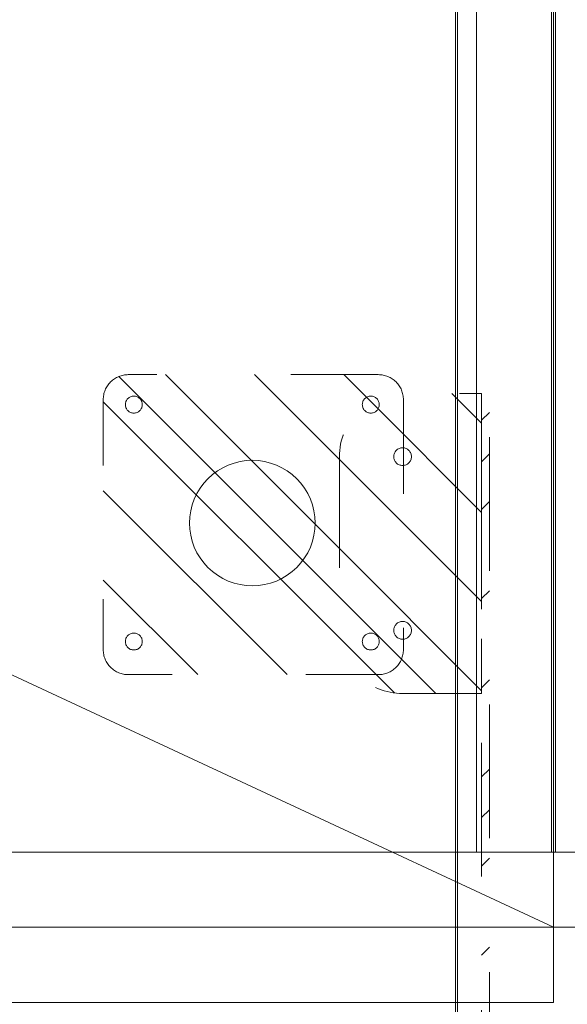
# Model space of a CAD drawing. Header units: inches. Extents: x -416 to -272, y -73 to 47.
# Tile 101 of 206: x -349 to -344, y -2 to 8. Entities that reach past the tile are written whole.
import ezdxf

# ---------------------------------------------------------------- set-up
doc = ezdxf.new("R2010")
doc.units = ezdxf.units.IN
doc.header["$LTSCALE"] = 32
doc.header["$MEASUREMENT"] = 0
doc.linetypes.add('Dash Style-1', pattern=[0.083328, 0.041656, -0.041672])
for name, color, linetype, lineweight in [('DashLine', 7, 'Continuous', 13), ('DashLineFill', 7, 'Dash Style-1', 13), ('Drawing', 7, 'Continuous', 18), ('Metal-DesktopScreen', 7, 'Continuous', 13), ('None', 7, 'Continuous', 18), ('SolidLine', 7, 'Continuous', 15)]:
    doc.layers.add(name, color=color, linetype=linetype, lineweight=lineweight)
pattern_1 = [(45, (0, 0), (-1.613, 1.9357), []), (45, (-1.0608, 1.0608), (-0.472346, 0.416761), [])]

# ---------------------------------------------------------------- blocks, each defined once
blk = doc.blocks.new('Group-13')
at = {"layer": 'SolidLine', "flags": 128}
for points in [[(0, 0), (0.748, 0), (0.748, -17.9921), (0, -17.9921)], [(0, 0), (47.9921, 0), (47.9921, -17.9921), (0, -17.9921)], [(0.748, -0.0197), (47.2441, -0.0197), (47.2441, -0.7677), (0.748, -0.7677)]]:
    blk.add_lwpolyline(points, close=True, dxfattribs=at)
blk = doc.blocks.new('Group-14')
at = {"layer": 'None'}
blk.add_blockref('Group-13', (0, 0), dxfattribs=at)
blk = doc.blocks.new('SL Leg Credenza (2D)-2')
at = {"layer": 'None'}
blk.add_blockref('Group-14', (0, 0), dxfattribs=at)
at = {"layer": 'Drawing', "color": 0, "flags": 1}
for tag in ['Tag', 'Catalog', 'Option1', 'Option2', 'Option3', 'Option4', 'Option5', 'Option6', 'Option7', 'Option8', 'Option9', 'Option10', 'Option11', 'Option12', 'Custom', 'FinishGroup', 'Discount', 'Item2', 'Item3', 'Item6', 'Item8', 'Item9', 'Item10', 'Item12', 'Item13', 'Item16', 'Item18', 'Item19', 'Item20', 'Item21', 'Item22', 'Item23', 'Item24', 'Item25', 'Item1', 'Item4', 'Item5', 'Item7', 'Item11', 'Item14', 'Item15', 'Item17']:
    blk.add_attdef(tag, (-12.8741, 13.4932), '', height=0.00709, dxfattribs=at)
blk = doc.blocks.new('Slate-CredenzaFoot (2D)')
at = {"layer": 'DashLineFill', "linetype": 'Continuous', "lineweight": 13}
h = blk.add_hatch(dxfattribs=at)
h.set_pattern_fill('Steel', color=253, style=0, pattern_type=2)
h.set_pattern_definition(pattern_1)
edge = h.paths.add_edge_path()
edge.add_arc((-1.2462, 1.2461), 0.25, 90, 180, ccw=False)
edge.add_line((-1.2462, 1.4961), (1.2459, 1.4961))
edge.add_arc((1.2459, 1.2461), 0.25, 0, 90, ccw=False)
edge.add_line((1.4959, 1.2461), (1.4959, -1.2461))
edge.add_arc((1.2459, -1.2461), 0.25, -90, 0, ccw=False)
edge.add_line((1.2459, -1.4961), (-1.2462, -1.4961))
edge.add_arc((-1.2462, -1.2461), 0.25, 180, 270, ccw=False)
edge.add_line((-1.4962, -1.2461), (-1.4962, 1.2461))
at = {"layer": 'DashLine', "flags": 128}
blk.add_lwpolyline([(-0.0158, 0.616), (0.0456, 0.613), (0.1063, 0.604), (0.1659, 0.5891), (0.2238, 0.5684), (0.2793, 0.5421), (0.332, 0.5105), (0.3813, 0.4739), (0.4268, 0.4327), (0.4681, 0.3871), (0.5047, 0.3378), (0.5363, 0.2851), (0.5625, 0.2296), (0.5832, 0.1717), (0.5982, 0.1121), (0.6072, 0.0514), (0.6102, -0.01), (0.6072, -0.0713), (0.5982, -0.1321), (0.5832, -0.1917), (0.5625, -0.2495), (0.5363, -0.3051), (0.5047, -0.3578), (0.4681, -0.4071), (0.4268, -0.4526), (0.3813, -0.4939), (0.332, -0.5305), (0.2793, -0.562), (0.2238, -0.5883), (0.1659, -0.609), (0.1063, -0.6239), (0.0456, -0.6329), (-0.0158, -0.636), (-0.0772, -0.6329), (-0.1379, -0.6239), (-0.1975, -0.609), (-0.2554, -0.5883), (-0.3109, -0.562), (-0.3636, -0.5305), (-0.4129, -0.4939), (-0.4584, -0.4526), (-0.4997, -0.4071), (-0.5363, -0.3578), (-0.5679, -0.3051), (-0.5941, -0.2495), (-0.6148, -0.1917), (-0.6298, -0.1321), (-0.6388, -0.0713), (-0.6418, -0.01), (-0.6388, 0.0514), (-0.6298, 0.1121), (-0.6148, 0.1717), (-0.5941, 0.2296), (-0.5679, 0.2851), (-0.5363, 0.3378), (-0.4997, 0.3871), (-0.4584, 0.4327), (-0.4129, 0.4739), (-0.3636, 0.5105), (-0.3109, 0.5421), (-0.2554, 0.5684), (-0.1975, 0.5891), (-0.1379, 0.604), (-0.0772, 0.613)], close=True, dxfattribs=at)
at = {"layer": 'DashLineFill', "flags": 128}
blk.add_lwpolyline([(-1.4962, 1.2461, -0.414214), (-1.2462, 1.4961), (1.2459, 1.4961, -0.414214), (1.4959, 1.2461), (1.4959, -1.2461, -0.414214), (1.2459, -1.4961), (-1.2462, -1.4961, -0.414214), (-1.4962, -1.2461)], format="xyb", close=True, dxfattribs=at)
at = {"layer": 'SolidLine', "flags": 128}
for points in [[(-1.1969, 1.0865), (-1.2052, 1.0869), (-1.2134, 1.0881), (-1.2215, 1.0901), (-1.2293, 1.0929), (-1.2368, 1.0965), (-1.2439, 1.1007), (-1.2506, 1.1057), (-1.2568, 1.1113), (-1.2623, 1.1174), (-1.2673, 1.1241), (-1.2716, 1.1312), (-1.2751, 1.1387), (-1.2779, 1.1466), (-1.2799, 1.1546), (-1.2811, 1.1628), (-1.2816, 1.1711), (-1.2811, 1.1794), (-1.2799, 1.1876), (-1.2779, 1.1957), (-1.2751, 1.2035), (-1.2716, 1.211), (-1.2673, 1.2182), (-1.2623, 1.2248), (-1.2568, 1.231), (-1.2506, 1.2366), (-1.2439, 1.2415), (-1.2368, 1.2458), (-1.2293, 1.2493), (-1.2215, 1.2521), (-1.2134, 1.2541), (-1.2052, 1.2554), (-1.1969, 1.2558), (-1.1886, 1.2554), (-1.1804, 1.2541), (-1.1723, 1.2521), (-1.1645, 1.2493), (-1.157, 1.2458), (-1.1499, 1.2415), (-1.1432, 1.2366), (-1.1371, 1.231), (-1.1315, 1.2248), (-1.1265, 1.2182), (-1.1223, 1.211), (-1.1187, 1.2035), (-1.1159, 1.1957), (-1.1139, 1.1876), (-1.1127, 1.1794), (-1.1123, 1.1711), (-1.1127, 1.1628), (-1.1139, 1.1546), (-1.1159, 1.1466), (-1.1187, 1.1387), (-1.1223, 1.1312), (-1.1265, 1.1241), (-1.1315, 1.1174), (-1.1371, 1.1113), (-1.1432, 1.1057), (-1.1499, 1.1007), (-1.157, 1.0965), (-1.1645, 1.0929), (-1.1723, 1.0901), (-1.1804, 1.0881), (-1.1886, 1.0869)], [(1.1653, 1.0865), (1.157, 1.0869), (1.1488, 1.0881), (1.1407, 1.0901), (1.1329, 1.0929), (1.1254, 1.0965), (1.1183, 1.1007), (1.1116, 1.1057), (1.1054, 1.1113), (1.0999, 1.1174), (1.0949, 1.1241), (1.0906, 1.1312), (1.0871, 1.1387), (1.0843, 1.1466), (1.0823, 1.1546), (1.0811, 1.1628), (1.0807, 1.1711), (1.0811, 1.1794), (1.0823, 1.1876), (1.0843, 1.1957), (1.0871, 1.2035), (1.0906, 1.211), (1.0949, 1.2182), (1.0999, 1.2248), (1.1054, 1.231), (1.1116, 1.2366), (1.1183, 1.2415), (1.1254, 1.2458), (1.1329, 1.2493), (1.1407, 1.2521), (1.1488, 1.2541), (1.157, 1.2554), (1.1653, 1.2558), (1.1736, 1.2554), (1.1818, 1.2541), (1.1899, 1.2521), (1.1977, 1.2493), (1.2052, 1.2458), (1.2123, 1.2415), (1.219, 1.2366), (1.2252, 1.231), (1.2307, 1.2248), (1.2357, 1.2182), (1.24, 1.211), (1.2435, 1.2035), (1.2463, 1.1957), (1.2483, 1.1876), (1.2495, 1.1794), (1.2499, 1.1711), (1.2495, 1.1628), (1.2483, 1.1546), (1.2463, 1.1466), (1.2435, 1.1387), (1.24, 1.1312), (1.2357, 1.1241), (1.2307, 1.1174), (1.2252, 1.1113), (1.219, 1.1057), (1.2123, 1.1007), (1.2052, 1.0965), (1.1977, 1.0929), (1.1899, 1.0901), (1.1818, 1.0881), (1.1736, 1.0869)], [(-1.1969, -1.2757), (-1.2052, -1.2753), (-1.2134, -1.2741), (-1.2215, -1.2721), (-1.2293, -1.2693), (-1.2368, -1.2657), (-1.2439, -1.2615), (-1.2506, -1.2565), (-1.2568, -1.2509), (-1.2623, -1.2448), (-1.2673, -1.2381), (-1.2716, -1.231), (-1.2751, -1.2235), (-1.2779, -1.2156), (-1.2799, -1.2076), (-1.2811, -1.1994), (-1.2816, -1.1911), (-1.2811, -1.1828), (-1.2799, -1.1746), (-1.2779, -1.1665), (-1.2751, -1.1587), (-1.2716, -1.1512), (-1.2673, -1.1441), (-1.2623, -1.1374), (-1.2568, -1.1312), (-1.2506, -1.1256), (-1.2439, -1.1207), (-1.2368, -1.1164), (-1.2293, -1.1129), (-1.2215, -1.1101), (-1.2134, -1.1081), (-1.2052, -1.1068), (-1.1969, -1.1064), (-1.1886, -1.1068), (-1.1804, -1.1081), (-1.1723, -1.1101), (-1.1645, -1.1129), (-1.157, -1.1164), (-1.1499, -1.1207), (-1.1432, -1.1256), (-1.1371, -1.1312), (-1.1315, -1.1374), (-1.1265, -1.1441), (-1.1223, -1.1512), (-1.1187, -1.1587), (-1.1159, -1.1665), (-1.1139, -1.1746), (-1.1127, -1.1828), (-1.1123, -1.1911), (-1.1127, -1.1994), (-1.1139, -1.2076), (-1.1159, -1.2156), (-1.1187, -1.2235), (-1.1223, -1.231), (-1.1265, -1.2381), (-1.1315, -1.2448), (-1.1371, -1.2509), (-1.1432, -1.2565), (-1.1499, -1.2615), (-1.157, -1.2657), (-1.1645, -1.2693), (-1.1723, -1.2721), (-1.1804, -1.2741), (-1.1886, -1.2753)], [(1.1653, -1.2757), (1.157, -1.2753), (1.1488, -1.2741), (1.1407, -1.2721), (1.1329, -1.2693), (1.1254, -1.2657), (1.1183, -1.2615), (1.1116, -1.2565), (1.1054, -1.2509), (1.0999, -1.2448), (1.0949, -1.2381), (1.0906, -1.231), (1.0871, -1.2235), (1.0843, -1.2156), (1.0823, -1.2076), (1.0811, -1.1994), (1.0807, -1.1911), (1.0811, -1.1828), (1.0823, -1.1746), (1.0843, -1.1665), (1.0871, -1.1587), (1.0906, -1.1512), (1.0949, -1.1441), (1.0999, -1.1374), (1.1054, -1.1312), (1.1116, -1.1256), (1.1183, -1.1207), (1.1254, -1.1164), (1.1329, -1.1129), (1.1407, -1.1101), (1.1488, -1.1081), (1.157, -1.1068), (1.1653, -1.1064), (1.1736, -1.1068), (1.1818, -1.1081), (1.1899, -1.1101), (1.1977, -1.1129), (1.2052, -1.1164), (1.2123, -1.1207), (1.219, -1.1256), (1.2252, -1.1312), (1.2307, -1.1374), (1.2357, -1.1441), (1.24, -1.1512), (1.2435, -1.1587), (1.2463, -1.1665), (1.2483, -1.1746), (1.2495, -1.1828), (1.2499, -1.1911), (1.2495, -1.1994), (1.2483, -1.2076), (1.2463, -1.2156), (1.2435, -1.2235), (1.24, -1.231), (1.2357, -1.2381), (1.2307, -1.2448), (1.2252, -1.2509), (1.219, -1.2565), (1.2123, -1.2615), (1.2052, -1.2657), (1.1977, -1.2693), (1.1899, -1.2721), (1.1818, -1.2741), (1.1736, -1.2753)]]:
    blk.add_lwpolyline(points, close=True, dxfattribs=at)
blk = doc.blocks.new('Group-18')
at = {"layer": 'SolidLine', "flags": 128}
for points in [[(0, 0), (47.9921, 0), (47.9921, -17.9921), (0, -17.9921)], [(47.2441, 0), (47.9921, 0), (47.9921, -17.9921), (47.2441, -17.9921)], [(0.748, -0.0197), (47.2441, -0.0197), (47.2441, -0.7677), (0.748, -0.7677)]]:
    blk.add_lwpolyline(points, close=True, dxfattribs=at)
at = {"layer": 'None', "color": 7}
blk.add_blockref('Slate-CredenzaFoot (2D)', (43.9764, -2.9921), dxfattribs=at)
blk = doc.blocks.new('Group-19')
at = {"layer": 'None'}
blk.add_blockref('Group-18', (0, 0), dxfattribs=at)
blk = doc.blocks.new('SL Leg Credenza (2D)-3')
at = {"layer": 'None'}
blk.add_blockref('Group-19', (0, 0), dxfattribs=at)
at = {"layer": 'Drawing', "color": 0, "flags": 1}
for tag in ['Tag', 'Catalog', 'Option1', 'Option2', 'Option3', 'Option4', 'Option5', 'Option6', 'Option7', 'Option8', 'Option9', 'Option10', 'Option11', 'Option12', 'Custom', 'FinishGroup', 'Discount', 'Item2', 'Item3', 'Item6', 'Item8', 'Item9', 'Item10', 'Item12', 'Item13', 'Item16', 'Item18', 'Item19', 'Item20', 'Item21', 'Item22', 'Item23', 'Item24', 'Item25', 'Item1', 'Item4', 'Item5', 'Item7', 'Item11', 'Item14', 'Item15', 'Item17']:
    blk.add_attdef(tag, (-5.4304, 13.4932), '', height=0.00709, dxfattribs=at)
blk = doc.blocks.new('G1_METAL_SCREEN_END_LEFT (2D)')
at = {"layer": 'DashLineFill', "linetype": 'Continuous', "lineweight": 13}
h = blk.add_hatch(dxfattribs=at)
h.set_pattern_fill('Steel', color=253, style=0, pattern_type=2)
h.set_pattern_definition(pattern_1)
edge = h.paths.add_edge_path()
edge.add_line((-0.0469, 0.0787), (-0.0469, 0.1575))
edge.add_arc((-0.0469, 0.0469), 0.1106, 90, 180)
edge.add_line((-0.1575, 0.0469), (-0.1575, -14.8031))
edge.add_line((-0.1575, -14.8031), (-0.0787, -14.8031))
edge.add_line((-0.0787, -14.8031), (-0.0787, 0.0469))
edge.add_arc((-0.0469, 0.0469), 0.0319, 90, 180, ccw=False)
at = {"layer": 'DashLineFill', "flags": 128}
blk.add_lwpolyline([(-0.0469, 0.0787), (-0.0469, 0.1575, 0.414214), (-0.1575, 0.0469), (-0.1575, -14.8031), (-0.0787, -14.8031), (-0.0787, 0.0469, -0.414214)], format="xyb", close=True, dxfattribs=at)
blk = doc.blocks.new('G1_METAL_SCREEN_BRACKET (2D)')
at = {"layer": 'DashLineFill', "linetype": 'Continuous', "lineweight": 13}
h = blk.add_hatch(dxfattribs=at)
h.set_pattern_fill('Steel', color=253, style=0, pattern_type=2)
h.set_pattern_definition(pattern_1)
edge = h.paths.add_edge_path()
edge.add_line((1.4961, -0.7087), (1.4961, 0.0787))
edge.add_line((1.4961, 0.0787), (-1.4961, 0.0787))
edge.add_line((-1.4961, 0.0787), (-1.4961, -0.7087))
edge.add_arc((-0.8661, -0.7087), 0.6299, 180, 270)
edge.add_line((-0.8661, -1.3386), (0.8661, -1.3386))
edge.add_arc((0.8661, -0.7087), 0.6299, 270, 360)
edge.add_line((1.4961, -0.7087), (1.4961, -0.7087))
at = {"layer": 'DashLineFill', "flags": 128}
blk.add_lwpolyline([(1.4961, -0.7087), (1.4961, 0.0787), (-1.4961, 0.0787), (-1.4961, -0.7087, 0.414214), (-0.8661, -1.3386), (0.8661, -1.3386, 0.414214), (1.4961, -0.7087)], format="xyb", close=True, dxfattribs=at)
at = {"layer": 'SolidLine', "flags": 128}
for points in [[(-0.7776, -0.7087), (-0.778, -0.7173), (-0.7793, -0.7259), (-0.7814, -0.7344), (-0.7843, -0.7426), (-0.788, -0.7504), (-0.7925, -0.7579), (-0.7977, -0.7649), (-0.8035, -0.7713), (-0.8099, -0.7771), (-0.8169, -0.7823), (-0.8244, -0.7868), (-0.8322, -0.7905), (-0.8404, -0.7934), (-0.8489, -0.7955), (-0.8575, -0.7968), (-0.8661, -0.7972), (-0.8748, -0.7968), (-0.8834, -0.7955), (-0.8919, -0.7934), (-0.9, -0.7905), (-0.9079, -0.7868), (-0.9154, -0.7823), (-0.9223, -0.7771), (-0.9288, -0.7713), (-0.9346, -0.7649), (-0.9398, -0.7579), (-0.9443, -0.7504), (-0.948, -0.7426), (-0.9509, -0.7344), (-0.953, -0.7259), (-0.9543, -0.7173), (-0.9547, -0.7087), (-0.9543, -0.7), (-0.953, -0.6914), (-0.9509, -0.6829), (-0.948, -0.6748), (-0.9443, -0.6669), (-0.9398, -0.6594), (-0.9346, -0.6525), (-0.9288, -0.646), (-0.9223, -0.6402), (-0.9154, -0.635), (-0.9079, -0.6305), (-0.9, -0.6268), (-0.8919, -0.6239), (-0.8834, -0.6218), (-0.8748, -0.6205), (-0.8661, -0.6201), (-0.8575, -0.6205), (-0.8489, -0.6218), (-0.8404, -0.6239), (-0.8322, -0.6268), (-0.8244, -0.6305), (-0.8169, -0.635), (-0.8099, -0.6402), (-0.8035, -0.646), (-0.7977, -0.6525), (-0.7925, -0.6594), (-0.788, -0.6669), (-0.7843, -0.6748), (-0.7814, -0.6829), (-0.7793, -0.6914), (-0.778, -0.7)], [(0.9547, -0.7087), (0.9543, -0.7173), (0.953, -0.7259), (0.9509, -0.7344), (0.948, -0.7426), (0.9443, -0.7504), (0.9398, -0.7579), (0.9346, -0.7649), (0.9288, -0.7713), (0.9223, -0.7771), (0.9154, -0.7823), (0.9079, -0.7868), (0.9, -0.7905), (0.8919, -0.7934), (0.8834, -0.7955), (0.8748, -0.7968), (0.8661, -0.7972), (0.8575, -0.7968), (0.8489, -0.7955), (0.8404, -0.7934), (0.8322, -0.7905), (0.8244, -0.7868), (0.8169, -0.7823), (0.8099, -0.7771), (0.8035, -0.7713), (0.7977, -0.7649), (0.7925, -0.7579), (0.788, -0.7504), (0.7843, -0.7426), (0.7814, -0.7344), (0.7793, -0.7259), (0.778, -0.7173), (0.7776, -0.7087), (0.778, -0.7), (0.7793, -0.6914), (0.7814, -0.6829), (0.7843, -0.6748), (0.788, -0.6669), (0.7925, -0.6594), (0.7977, -0.6525), (0.8035, -0.646), (0.8099, -0.6402), (0.8169, -0.635), (0.8244, -0.6305), (0.8322, -0.6268), (0.8404, -0.6239), (0.8489, -0.6218), (0.8575, -0.6205), (0.8661, -0.6201), (0.8748, -0.6205), (0.8834, -0.6218), (0.8919, -0.6239), (0.9, -0.6268), (0.9079, -0.6305), (0.9154, -0.635), (0.9223, -0.6402), (0.9288, -0.646), (0.9346, -0.6525), (0.9398, -0.6594), (0.9443, -0.6669), (0.948, -0.6748), (0.9509, -0.6829), (0.953, -0.6914), (0.9543, -0.7)]]:
    blk.add_lwpolyline(points, close=True, dxfattribs=at)
blk = doc.blocks.new('Group-24')
at = {"layer": 'Metal-DesktopScreen', "color": 7}
blk.add_blockref('G1_METAL_SCREEN_END_LEFT (2D)', (0, 0), dxfattribs=at)
at = {"layer": 'Metal-DesktopScreen', "color": 7, "rotation": 90}
blk.add_blockref('G1_METAL_SCREEN_BRACKET (2D)', (0, -13.3071), dxfattribs=at)
blk = doc.blocks.new('Group-25')
at = {"layer": 'None'}
blk.add_blockref('Group-24', (0, 0), dxfattribs=at)
blk = doc.blocks.new('SL Desktop Screen (2D)-2')
at = {"layer": 'None'}
blk.add_blockref('Group-25', (0, 0), dxfattribs=at)
at = {"layer": 'Drawing', "color": 0, "flags": 1}
for tag in ['Tag', 'Catalog', 'Option1', 'Option2', 'Option3', 'Option4', 'Option5', 'Option6', 'Option7', 'Option8', 'Option9', 'Option10', 'Option11', 'Option12', 'Custom', 'FinishGroup', 'Discount', 'Item2', 'Item3', 'Item6', 'Item8', 'Item9', 'Item10', 'Item12', 'Item13', 'Item16', 'Item18', 'Item19', 'Item20', 'Item21', 'Item22', 'Item23', 'Item24', 'Item25', 'Item1', 'Item4', 'Item5', 'Item7', 'Item11', 'Item14', 'Item15', 'Item17']:
    blk.add_attdef(tag, (-55.1155, 3.8569), '', height=0.00709, dxfattribs=at)
blk = doc.blocks.new('Group-88')
at = {"layer": 'SolidLine', "flags": 128}
blk.add_lwpolyline([(1.1142, -30), (1.1142, -2.5591), (1.1339, -2.5591), (1.1339, -30)], close=True, dxfattribs=at)
blk = doc.blocks.new('Group-96')
at = {"layer": 'DashLine', "flags": 128}
blk.add_lwpolyline([(1.1142, -2.5591), (70.8937, -2.5591), (70.8937, -30), (1.1142, -30)], close=True, dxfattribs=at)
at = {"layer": 'SolidLine', "flags": 128}
blk.add_lwpolyline([(1.1142, -2.5591), (70.8937, -2.5591), (70.8937, -30), (1.1142, -30)], close=True, dxfattribs=at)
at = {"layer": 'None'}
blk.add_blockref('Group-88', (0, 0), dxfattribs=at)
blk = doc.blocks.new('Group-97')
at = {"layer": 'DashLine'}
blk.add_line((0.1575, -12.0079), (16.3301, -19.5493), dxfattribs=at)
at = {"layer": 'SolidLine', "flags": 128}
blk.add_lwpolyline([(0.1575, -11.2598), (18.002, -11.2598), (18.002, -12.0079), (0.1575, -12.0079)], close=True, dxfattribs=at)
blk = doc.blocks.new('Group-99')
at = {"layer": 'None'}
for name in ['Group-97', 'Group-96']:
    blk.add_blockref(name, (0, 0), dxfattribs=at)
blk = doc.blocks.new('SL Credenza Desk (2D)-2')
at = {"layer": 'None'}
blk.add_blockref('Group-99', (0, 0), dxfattribs=at)
at = {"layer": 'Drawing', "color": 0, "flags": 1}
for tag in ['Tag', 'Catalog', 'Option1', 'Option2', 'Option3', 'Option4', 'Option5', 'Option6', 'Option7', 'Option8', 'Option9', 'Option10', 'Option11', 'Option12', 'Custom', 'FinishGroup', 'Discount', 'Item2', 'Item3', 'Item6', 'Item9', 'Item10', 'Item12', 'Item13', 'Item16', 'Item19', 'Item20', 'Item21', 'Item22', 'Item23', 'Item24', 'Item25', 'Item8', 'Item18', 'Item1', 'Item4', 'Item5', 'Item7', 'Item11', 'Item14', 'Item15', 'Item17']:
    blk.add_attdef(tag, (-56.2887, 1.4853), '', height=0.00709, dxfattribs=at)
blk = doc.blocks.new('Group-100')
at = {"layer": 'Drawing', "rotation": 180}
blk.add_blockref('SL Credenza Desk (2D)-2', (15.7192, 1.4853), dxfattribs=at)
at = {"layer": 'Drawing', "color": 0, "flags": 1}
for tag in ['Tag', 'Catalog', 'Option1', 'Option2', 'Option3', 'Option4', 'Option5', 'Option6', 'Option7', 'Option8', 'Option9', 'Option10', 'Option11', 'Option12', 'Custom', 'FinishGroup', 'Discount', 'Item2', 'Item3', 'Item6', 'Item9', 'Item10', 'Item12', 'Item13', 'Item16', 'Item19', 'Item20', 'Item21', 'Item22', 'Item23', 'Item24', 'Item25', 'Item8', 'Item18', 'Item1', 'Item4', 'Item5', 'Item7', 'Item11', 'Item14', 'Item15', 'Item17']:
    blk.add_attdef(tag, (-56.2887, 1.4853), '', height=0.00709, dxfattribs=at)

msp = doc.modelspace()

# ---------------------------------------------------------------- block references
at = {"layer": 'Drawing'}
for name, p, rotation in [('SL Leg Credenza (2D)-2', (-343.8976, -1.4843), 90), ('SL Leg Credenza (2D)-3', (-343.8976, 46.5079), 270), ('SL Desktop Screen (2D)-2', (-344.6929, -10.9631), 180)]:
    msp.add_blockref(name, p, dxfattribs=dict(at, rotation=rotation))

# ---------------------------------------------------------------- next in the draw order: block references
at = {"layer": 'Drawing', "color": 7}
msp.add_blockref('Group-100', (-359.4593, -14.9775), dxfattribs=at)

doc.saveas('drawing.dxf')
